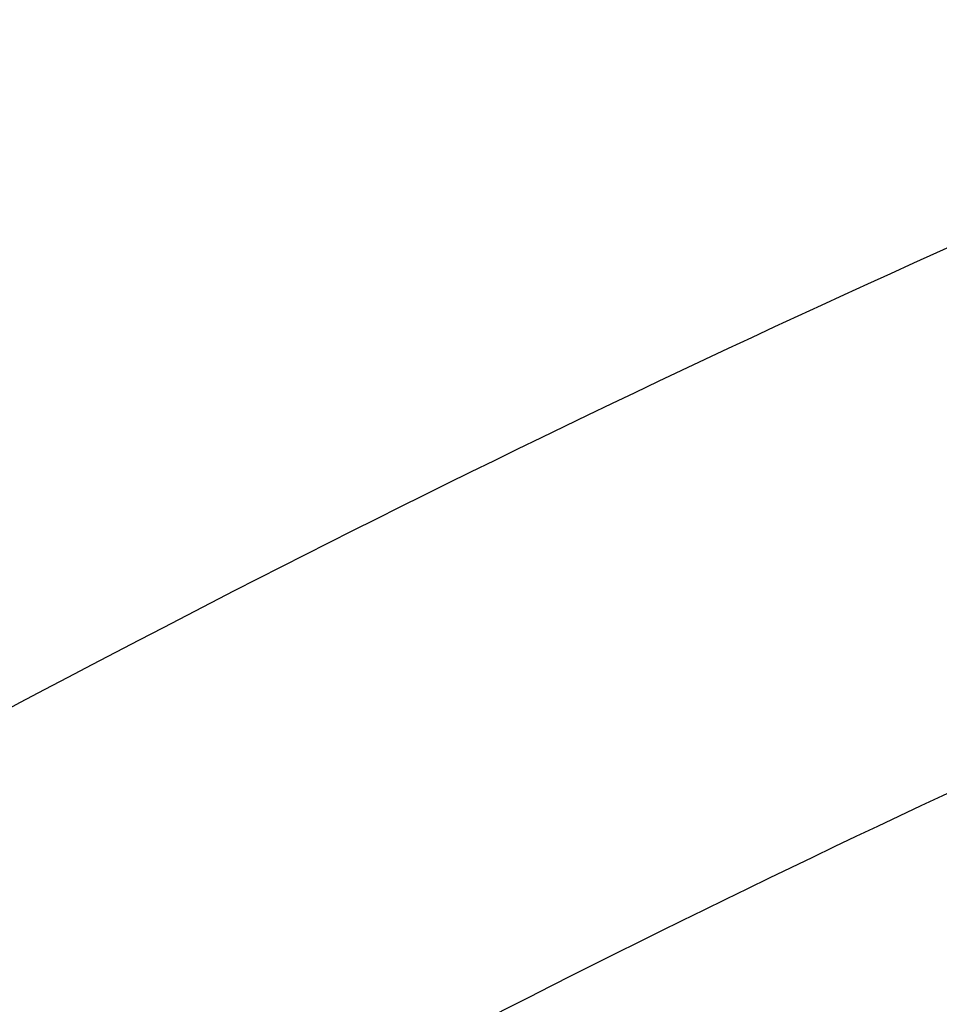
# Model space of a CAD drawing. Header units: millimetres. Extents: x -110 to 102, y -155 to 109.
# Tile 132 of 256: x -58.34 to -57.14, y 43.86 to 45.14. Entities that reach past the tile are written whole.
import ezdxf

# ---------------------------------------------------------------- set-up
doc = ezdxf.new("R2010")
doc.units = ezdxf.units.MM
doc.header["$MEASUREMENT"] = 0
doc.layers.add('surfs', color=7, linetype='Continuous', true_color=0x007f00)

msp = doc.modelspace()

# ---------------------------------------------------------------- linework, layer by layer
at = {"layer": 'surfs'}
for points in [[(-58.0451, 49.4111, 5.3468), (-58.7973, 49.1193, 4.605), (-60.4075, 48.3584, 3.4029), (-62.8978, 46.8532, 2.4835), (-65.3069, 45.1156, 2.3674), (-67.605, 43.2553, 2.702), (-69.671, 41.2824, 3.7505), (-70.802, 39.9397, 4.9716), (-71.2504, 39.2976, 5.7346)], [(-57.7206, 48.8405, 5.2413), (-58.4703, 48.5506, 4.5085), (-60.0716, 47.7992, 3.319), (-62.5468, 46.3161, 2.4037), (-64.9431, 44.6014, 2.2829), (-67.2283, 42.759, 2.6159), (-69.2868, 40.8006, 3.6565), (-70.4207, 39.4644, 4.8653), (-70.8752, 38.8235, 5.6191)], [(-57.4212, 48.2559, 5.1424), (-58.1642, 47.9694, 4.4218), (-59.7479, 47.2306, 3.25), (-62.1949, 45.7748, 2.3426), (-64.5661, 44.0887, 2.2176), (-66.827, 42.27, 2.5466), (-68.8683, 40.3324, 3.574), (-69.9996, 39.0069, 4.7645), (-70.4579, 38.3693, 5.5055)], [(-57.1574, 47.6601, 5.051), (-57.8881, 47.3785, 4.3467), (-59.4426, 46.6559, 3.1991), (-61.8441, 45.2333, 2.3047), (-64.1736, 43.5826, 2.1759), (-66.3949, 41.7959, 2.4982), (-68.405, 39.888, 3.5054), (-69.5257, 38.5799, 4.6702), (-69.9844, 37.9487, 5.3938)], [(-56.4627, 45.1242, 4.7487), (-57.0811, 44.8801, 4.16), (-58.3889, 44.2647, 3.1922), (-60.4075, 43.0613, 2.4189), (-62.3685, 41.6623, 2.2917), (-64.2341, 40.1388, 2.5559), (-65.9277, 38.5099, 3.4), (-66.8839, 37.3924, 4.3717), (-67.2848, 36.851, 4.9715)], [(-56.3627, 44.4659, 4.6868), (-56.9379, 44.2341, 4.138), (-58.1537, 43.6536, 3.233), (-60.0323, 42.5239, 2.5057), (-61.859, 41.214, 2.3836), (-63.5963, 39.7904, 2.628), (-65.1742, 38.2725, 3.4152), (-66.0662, 37.2348, 4.3206), (-66.4416, 36.7328, 4.8786)]]:
    msp.add_open_spline(points, degree=3, knots=[0, 0, 0, 0, 1.178306, 2.356612, 3.534919, 4.709102, 5.883286, 7.05747, 7.05747, 7.05747, 7.05747], dxfattribs=at)

doc.saveas('drawing.dxf')
